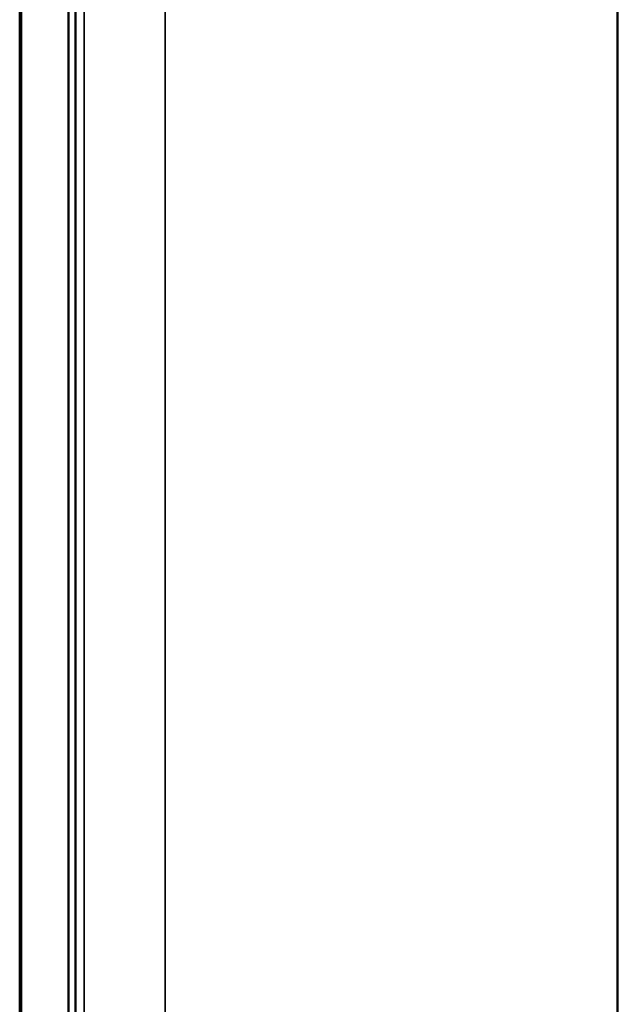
# Model space of a CAD drawing. Header units: inches. Extents: x 0 to 136, y 2 to 86.
# Tile 89 of 160: x 75.243 to 76.084, y 57.627 to 59.012. Entities that reach past the tile are written whole.
import ezdxf

# ---------------------------------------------------------------- set-up
doc = ezdxf.new("R2010")
doc.units = ezdxf.units.IN
doc.header["$LTSCALE"] = 4
doc.header["$MEASUREMENT"] = 0
doc.layers.add('Visible (ANSI)', color=7, linetype='Continuous', lineweight=50)
doc.layers.add('Visible Narrow (ANSI)', color=7, linetype='Continuous', lineweight=35)

msp = doc.modelspace()

# ---------------------------------------------------------------- linework, layer by layer
at = {"layer": 'Visible (ANSI)'}
for p, q in [((76.0842, 20.6763), (76.0842, 68.9262)), ((75.243, 68.2419), (75.243, 46.1398)), ((75.245, 66.5002), (75.245, 55.2462)), ((75.3117, 55.2462), (75.3117, 66.5002)), ((75.3217, 55.2462), (75.3217, 66.5002))]:
    msp.add_line(p, q, dxfattribs=at)
at = {"layer": 'Visible Narrow (ANSI)'}
for p, q in [((75.4476, 68.9262), (75.4476, 20.6763)), ((75.3337, 20.7156), (75.3337, 68.8868)), ((75.243, 68.2419), (75.243, 46.1398))]:
    msp.add_line(p, q, dxfattribs=at)

doc.saveas('drawing.dxf')
